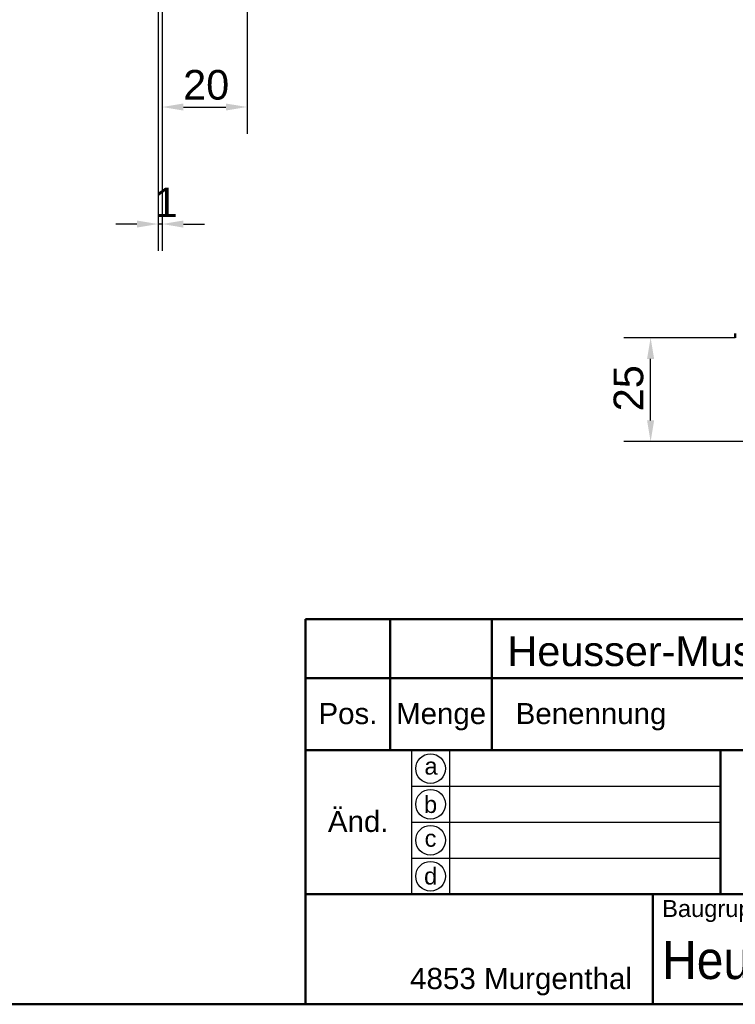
# Model space of a CAD drawing. Header units: millimetres. Extents: x 20 to 833, y 20 to 574.
# Tile 11 of 20: x 372 to 541, y 20 to 253. Entities that reach past the tile are written whole.
import ezdxf
from ezdxf.enums import TextEntityAlignment as Align

# ---------------------------------------------------------------- set-up
doc = ezdxf.new("R2010")
doc.units = ezdxf.units.MM
doc.header["$LTSCALE"] = 2
for name, color, linetype, lineweight in [('Bemaßungen(DIN)', 7, 'Continuous', 25), ('Sichtbare Kanten(DIN)', 7, 'Continuous', 50), ('Skizziergeometrie(DIN)', 7, 'Continuous', 50), ('Skizzierlinie(DIN)', 7, 'Continuous', 25), ('Symbole(DIN)', 7, 'Continuous', 25)]:
    doc.layers.add(name, color=color, linetype=linetype, lineweight=lineweight)
doc.styles.add('Aktuell-DIN', font='arial.ttf')
doc.styles.add('STANDARD-DIN~0', font='arial.ttf')
doc.styles.add('Textstil10', font='arial.ttf')
doc.styles.add('Textstil41', font='arial.ttf', dxfattribs={"width": 0.8})
doc.styles.add('Textstil83', font='arial.ttf', dxfattribs={"width": 0.8})
doc.dimstyles.new('CAD-LAN', dxfattribs={"dimscale": 2, "dimtxt": 3.5, "dimasz": 2.5, "dimexe": 3.175, "dimexo": 0, "dimgap": 0.8, "dimtad": 1, "dimrnd": 1e-08, "dimtxsty": 'STANDARD-DIN~0', "dimcen": 0.09, "dimdle": 10, "dimclrd": 250, "dimclre": 250, "dimclrt": 250, "dimadec": 0, "dimazin": 2, "dimtfac": 1, "dimtmove": 0, "dimatfit": 3, "dimfxl": 1, "dimtolj": 1, "dimtzin": 0, "dimlwd": 25, "dimlwe": 25, "dimarcsym": 0})

# ---------------------------------------------------------------- blocks, each defined once
blk = doc.blocks.new('Ränder Standardrahmen')
at = {"layer": 'Skizziergeometrie(DIN)', "flags": 128}
blk.add_lwpolyline([(10, 10), (10, 287), (410, 287), (410, 10), (10, 10)], dxfattribs=at)
blk = doc.blocks.new('Schriftfelder Heusser')
at = {"layer": 'Skizziergeometrie(DIN)'}
for p, q in [((101, 229.92), (101, 236.92)), ((101, 236.92), (291, 236.92)), ((111, 229.92), (111, 236.92)), ((123, 229.92), (123, 236.92)), ((101, 191.42), (101, 229.92)), ((101, 229.92), (291, 229.92)), ((111, 229.92), (111, 221.42)), ((123, 229.92), (123, 221.42)), ((101, 221.42), (291, 221.42)), ((150, 221.42), (150, 204.42)), ((101, 204.42), (291, 204.42)), ((142, 204.42), (142, 191.42)), ((291, 191.42), (101, 191.42))]:
    blk.add_line(p, q, dxfattribs=at)
at = {"layer": 'Skizzierlinie(DIN)'}
for p, q in [((113.5, 221.42), (113.5, 204.42)), ((118, 221.42), (118, 204.42)), ((113.5, 217.17), (150, 217.17)), ((113.5, 212.92), (150, 212.92)), ((113.5, 208.67), (150, 208.67))]:
    blk.add_line(p, q, dxfattribs=at)
for centre in [(115.75, 219.25), (115.75, 215.04), (115.75, 210.79), (115.75, 206.54)]:
    blk.add_circle(centre, 1.75, dxfattribs=at)
at = {"layer": 'Symbole(DIN)', "color": 179, "true_color": 0x262659, "style": 'Aktuell-DIN'}
for s, insert, char_height, attachment_point in [('Pos.', (106, 227), 2.489, 2), ('Menge', (117, 227), 2.489, 2), ('Benennung', (125.81, 225.38), 2.489, 4), ('\\fArial|b0|i0;a', (115.81, 219.53), 2, 5), ('\\fArial|b0|i0;b', (115.75, 215), 2, 5), ('\\fArial|b0|i0;c', (115.75, 211.01), 2, 5), ('\\fArial|b0|i0;d', (115.76, 206.55), 2, 5), ('\\fArial|b0|i0;\\H2.0000;Baugruppe', (143.1, 203.73), 2, 1), ('\\fArial|b0|i0;\\H2.5000;4853 Murgenthal', (113.33, 192.46), 2.5, 7)]:
    blk.add_mtext(s, dxfattribs=dict(at, insert=insert, char_height=char_height, attachment_point=attachment_point))
at = {"layer": 'Symbole(DIN)', "color": 179, "true_color": 0x262659, "insert": (107.21, 213), "char_height": 2.489, "width": 12.3494, "attachment_point": 5, "style": 'Aktuell-DIN'}
blk.add_mtext('Änd.', dxfattribs=at)
at = {"layer": 'Symbole(DIN)', "color": 7, "insert": (143.1, 196.62), "char_height": 4.5, "width": 90.18, "attachment_point": 4, "style": 'Aktuell-DIN'}
blk.add_mtext('\\fArial|b0|i0;\\W0.90;\\H4.5000;Heusser-Muschel Serie 9  EN179', dxfattribs=at)
at = {"layer": 'Symbole(DIN)', "color": 179, "true_color": 0x262659, "style": 'Textstil10'}
blk.add_attdef('ERSTELLUNGSDATUM_001', (217.04, 218.29), '', height=2, dxfattribs=at)
at = {"layer": 'Symbole(DIN)', "color": 179, "true_color": 0x262659}
for tag, height, style, p in [('AUTOR', 2.49, 'Aktuell-DIN', (240.03, 219.26)), ('KONTROLLDATUM', 2, 'Textstil10', (217.42, 215.04)), ('KONTROLLIERT_VON', 2, 'Textstil10', (239.98, 215.05))]:
    blk.add_attdef(tag, text='', height=height, dxfattribs=dict(at, style=style)).set_placement(p, align=Align.MIDDLE_LEFT)
at = {"layer": 'Symbole(DIN)', "color": 7, "style": 'Textstil83', "width": 0.8}
blk.add_attdef('Anfänglicher_Ansichtsmaßstab_001', (281.57, 213.34), '', height=2.3, dxfattribs=at)
at = {"layer": 'Symbole(DIN)', "color": 179, "true_color": 0x262659, "style": 'Textstil10'}
blk.add_attdef('PROJEKT', text='', height=2, dxfattribs=at).set_placement((217.77, 209.72), align=Align.BOTTOM_LEFT)
at = {"layer": 'Symbole(DIN)', "color": 7, "style": 'Textstil41', "width": 0.8}
blk.add_attdef('STATUS', text='', height=5, dxfattribs=at).set_placement((284.53, 195.86), align=Align.MIDDLE_CENTER)
blk = doc.blocks.new('*D19')
at = {"layer": 'Bemaßungen(DIN)', "color": 250, "linetype": 'Continuous', "lineweight": 25, "true_color": 0x3f3f3f, "transparency": 16777216}
for p, q in [((426.16, 268.61), (426.16, 225.59)), ((406.13, 258.11), (406.13, 225.59)), ((411.13, 231.94), (421.16, 231.94))]:
    blk.add_line(p, q, dxfattribs=at)
at = {"layer": 'Bemaßungen(DIN)', "color": 250, "linetype": 'Continuous', "true_color": 0x3f3f3f, "transparency": 16777216}
for points in [[(411.13, 232.77), (411.13, 231.11), (406.13, 231.94)], [(421.16, 232.77), (421.16, 231.11), (426.16, 231.94)]]:
    blk.add_solid(points, dxfattribs=at)
at = {"layer": 'Defpoints', "color": 0, "linetype": 'Continuous', "transparency": 16777216}
for p in [(426.16, 268.61), (406.13, 258.11), (426.16, 231.94)]:
    blk.add_point(p, dxfattribs=at)
at = {"layer": 'Bemaßungen(DIN)', "color": 250, "linetype": 'Continuous', "lineweight": 25, "true_color": 0x3f3f3f, "transparency": 16777216, "insert": (411.08, 240.69), "char_height": 7, "attachment_point": 1, "style": 'STANDARD-DIN~0'}
blk.add_mtext('\\A1;20', dxfattribs=at)
blk = doc.blocks.new('*D20')
at = {"layer": 'Bemaßungen(DIN)', "color": 250, "linetype": 'Continuous', "lineweight": 25, "true_color": 0x3f3f3f, "transparency": 16777216}
for p, q in [((405.16, 258.11), (405.16, 197.95)), ((406.13, 258.11), (406.13, 197.95)), ((400.16, 204.3), (395.16, 204.3)), ((406.13, 204.3), (405.16, 204.3)), ((411.13, 204.3), (416.13, 204.3))]:
    blk.add_line(p, q, dxfattribs=at)
at = {"layer": 'Bemaßungen(DIN)', "color": 250, "linetype": 'Continuous', "true_color": 0x3f3f3f, "transparency": 16777216}
for points in [[(400.16, 205.13), (400.16, 203.46), (405.16, 204.3)], [(411.13, 205.13), (411.13, 203.46), (406.13, 204.3)]]:
    blk.add_solid(points, dxfattribs=at)
at = {"layer": 'Defpoints', "color": 0, "linetype": 'Continuous', "transparency": 16777216}
for p in [(405.16, 258.11), (406.13, 258.11), (405.16, 204.3)]:
    blk.add_point(p, dxfattribs=at)
at = {"layer": 'Bemaßungen(DIN)', "color": 250, "linetype": 'Continuous', "lineweight": 25, "true_color": 0x3f3f3f, "transparency": 16777216, "insert": (404.36, 212.93), "char_height": 7, "attachment_point": 1, "style": 'STANDARD-DIN~0'}
blk.add_mtext('\\A1;1', dxfattribs=at)
blk = doc.blocks.new('*D26')
at = {"layer": 'Bemaßungen(DIN)', "color": 250, "linetype": 'Continuous', "lineweight": 25, "true_color": 0x3f3f3f, "transparency": 16777216}
for p, q in [((541.47, 177.46), (515.12, 177.46)), ((521.47, 157.9), (521.47, 172.46)), ((713.82, 152.9), (515.12, 152.9))]:
    blk.add_line(p, q, dxfattribs=at)
at = {"layer": 'Bemaßungen(DIN)', "color": 250, "linetype": 'Continuous', "true_color": 0x3f3f3f, "transparency": 16777216}
for points in [[(520.64, 172.46), (522.31, 172.46), (521.47, 177.46)], [(520.64, 157.9), (522.31, 157.9), (521.47, 152.9)]]:
    blk.add_solid(points, dxfattribs=at)
at = {"layer": 'Defpoints', "color": 0, "linetype": 'Continuous', "transparency": 16777216}
for p in [(521.47, 177.46), (541.47, 177.46), (713.82, 152.9)]:
    blk.add_point(p, dxfattribs=at)
at = {"layer": 'Bemaßungen(DIN)', "color": 250, "linetype": 'Continuous', "lineweight": 25, "true_color": 0x3f3f3f, "transparency": 16777216, "insert": (512.73, 160.08), "char_height": 7, "attachment_point": 1, "rotation": 90, "style": 'STANDARD-DIN~0'}
blk.add_mtext('\\A1;25', dxfattribs=at)

msp = doc.modelspace()

# ---------------------------------------------------------------- linework, layer by layer
at = {"layer": 'Sichtbare Kanten(DIN)'}
for p in [(541.474, 178.426), (541.474, 177.456)]:
    msp.add_line(p, (541.474, 178.426), dxfattribs=at)

# ---------------------------------------------------------------- block references
at = {"xscale": 2, "yscale": 2, "zscale": 2}
for name, p in [('Ränder Standardrahmen', (0, 0)), ('Schriftfelder Heusser', (238, -362.833))]:
    msp.add_blockref(name, p, dxfattribs=at)

# ---------------------------------------------------------------- texts
at = {"layer": 'Symbole(DIN)', "color": 7, "insert": (487.659, 106.906), "char_height": 7, "width": 144.02821, "attachment_point": 1, "style": 'Aktuell-DIN'}
msp.add_mtext('{\\fArial|b0|i0;\\H7.0000;Heusser-Muschel S9.42.D4.388L}', dxfattribs=at)

# ---------------------------------------------------------------- dimensions: what is measured, and where the dimension line sits
at = {"layer": 'Bemaßungen(DIN)', "color": 250, "linetype": 'Continuous', "lineweight": 25, "true_color": 0x3f3f3f}
for base, p1, p2, angle, override, picture, middle in [((426.16, 231.94), (406.13, 258.107), (426.16, 268.607), 180, {"dimgap": 0.8, "dimdec": 0, "dimtol": 0, "dimlim": 0, "dimtp": 0, "dimtm": 0, "dimtdec": 2, "dimtofl": 0, "dimatfit": 1}, '*D19', (416.145, 231.94)), ((405.16, 204.298), (406.13, 258.107), (405.16, 258.107), 180, {"dimgap": 0.8, "dimdec": 0, "dimtol": 0, "dimlim": 0, "dimtp": 0, "dimtm": 0, "dimtdec": 2, "dimtofl": 1, "dimatfit": 1}, '*D20', (405.645, 204.298)), ((521.474, 177.456), (713.824, 152.901), (541.474, 177.456), 90, {"dimgap": 0.8, "dimdec": 0, "dimtol": 0, "dimlim": 0, "dimtp": 0, "dimtm": 0, "dimtdec": 2, "dimtofl": 0, "dimatfit": 1}, '*D26', (521.474, 165.178))]:
    dim = msp.add_linear_dim(base=base, p1=p1, p2=p2, angle=angle, dimstyle='CAD-LAN', override=override, dxfattribs=at)
    dim.commit()
    dim.dimension.update_dxf_attribs({"geometry": picture, "text_midpoint": middle, "dimtype": 160})

doc.saveas('drawing.dxf')
